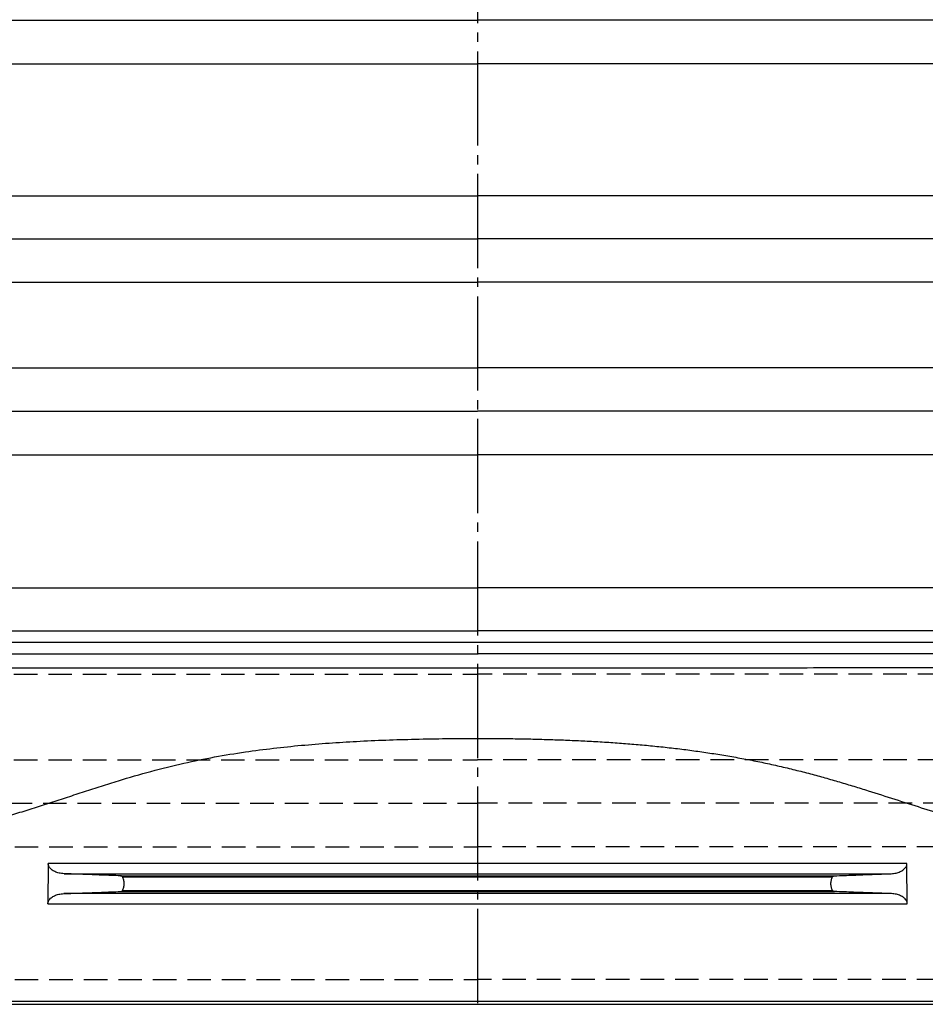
# Model space of a CAD drawing. Header units: millimetres. Extents: x -300186 to 535068, y -28581 to 763298.
# Tile 60 of 256: x 3681 to 3825, y 112519 to 112676. Entities that reach past the tile are written whole.
import ezdxf

# ---------------------------------------------------------------- set-up
doc = ezdxf.new("R2010")
doc.units = ezdxf.units.MM
doc.header["$LTSCALE"] = 10
doc.linetypes.add('CENTER', pattern=[1.95, 1.5, -0.15, 0.15, -0.15])
doc.linetypes.add('HIDDEN1', pattern=[1.1, 0.75, -0.35])
doc.layers.add('CIENKA', color=1, linetype='Continuous')

msp = doc.modelspace()

# ---------------------------------------------------------------- linework, layer by layer
at = {"color": 4, "linetype": 'CENTER'}
msp.add_line((3753.932, 113197.013), (3753.932, 112087.161), dxfattribs=at)
at = {"linetype": 'Continuous'}
for p, q in [((3569.247, 112675.498), (3753.932, 112675.498)), ((3938.618, 112675.498), (3753.932, 112675.498)), ((3559.233, 112668.55), (3753.932, 112668.55)), ((3948.632, 112668.55), (3753.932, 112668.55)), ((3559.233, 112647.528), (3753.932, 112647.528)), ((3948.632, 112647.528), (3753.932, 112647.528)), ((3569.247, 112640.692), (3753.932, 112640.692)), ((3938.618, 112640.692), (3753.932, 112640.692)), ((3575.594, 112633.765), (3753.932, 112633.765)), ((3932.27, 112633.765), (3753.932, 112633.765)), ((3575.594, 112620.144), (3753.932, 112620.144)), ((3932.27, 112620.144), (3753.932, 112620.144)), ((3569.247, 112613.217), (3753.932, 112613.217)), ((3938.618, 112613.217), (3753.932, 112613.217)), ((3559.233, 112606.269), (3753.932, 112606.269)), ((3948.632, 112606.269), (3753.932, 112606.269)), ((3559.233, 112585.135), (3753.932, 112585.135)), ((3948.632, 112585.135), (3753.932, 112585.135)), ((3569.247, 112578.3), (3753.932, 112578.3)), ((3938.618, 112578.3), (3753.932, 112578.3)), ((3541.154, 112576.48), (3753.932, 112576.48)), ((3753.932, 112576.48), (3966.711, 112576.48)), ((3604.17, 112574.624), (3753.932, 112574.624)), ((3903.694, 112574.624), (3753.932, 112574.624)), ((3685.554, 112541.256), (3685.497, 112534.821)), ((3753.932, 112541.256), (3685.554, 112541.256)), ((3822.311, 112541.256), (3753.932, 112541.256)), ((3822.368, 112534.821), (3822.311, 112541.256)), ((3688.091, 112539.614), (3819.773, 112539.614)), ((3697.071, 112539.281), (3810.794, 112539.281)), ((3697.387, 112539.118), (3810.478, 112539.118)), ((3819.828, 112536.446), (3688.037, 112536.446)), ((3697.071, 112536.781), (3810.794, 112536.781)), ((3697.387, 112536.945), (3810.478, 112536.945)), ((3685.497, 112534.821), (3753.932, 112534.821)), ((3753.932, 112534.821), (3822.368, 112534.821)), ((3546.547, 112518.83), (3753.932, 112518.83)), ((3753.932, 112519.257), (3554.073, 112519.257)), ((3953.791, 112519.257), (3753.932, 112519.257)), ((3753.932, 112518.83), (3961.318, 112518.83))]:
    msp.add_line(p, q, dxfattribs=at)
for points, knots in [([(3606.323, 112572.464), (3606.515, 112572.464), (3607.967, 112572.464), (3610.581, 112572.467), (3614.107, 112572.476), (3617.826, 112572.484), (3623.05, 112572.489), (3629.972, 112572.484), (3640.014, 112572.456), (3650.923, 112572.431), (3660.436, 112572.415), (3671.815, 112572.405), (3685.412, 112572.401), (3700.867, 112572.401), (3717.927, 112572.403), (3734.052, 112572.405), (3746.05, 112572.405), (3751.964, 112572.405), (3753.932, 112572.405)], [0.44768057, 0.44768057, 0.44768057, 0.44768057, 0.45286006, 0.4870563, 0.52125255, 0.5554488, 0.58964504, 0.65803753, 0.72643003, 0.76062627, 0.79482252, 0.82901877, 0.86321501, 0.89741126, 0.93160751, 0.96580375, 0.98860125, 1, 1, 1, 1]), ([(3753.932, 112572.405), (3757.606, 112572.405), (3768.925, 112572.404), (3786.591, 112572.404), (3805.633, 112572.412), (3821.391, 112572.425), (3834.779, 112572.436), (3845.828, 112572.44), (3856.054, 112572.443), (3864.684, 112572.448), (3871.725, 112572.454), (3877.581, 112572.46), (3882.571, 112572.465), (3886.926, 112572.467), (3890.823, 112572.467), (3894.385, 112572.466), (3897.753, 112572.464), (3900.327, 112572.464), (3901.75, 112572.464), (3902.133, 112572.465)], [0, 0, 0, 0, 0.01886917, 0.05660751, 0.08491126, 0.11321501, 0.14151877, 0.16982252, 0.19812627, 0.22643003, 0.25473378, 0.28303753, 0.31134129, 0.33964504, 0.3679488, 0.39625255, 0.4245563, 0.45286006, 0.46346245, 0.46346245, 0.46346245, 0.46346245]), ([(3553.854, 112561.145), (3553.854, 112561.145), (3553.926, 112561.124), (3554.271, 112560.932), (3554.746, 112560.664), (3555.252, 112560.342), (3555.703, 112560.04), (3556.234, 112559.661), (3556.856, 112559.191), (3557.549, 112558.65), (3558.322, 112558.003), (3559.176, 112557.236), (3560.111, 112556.372), (3561.122, 112555.421), (3562.129, 112554.461), (3563.117, 112553.496), (3564.07, 112552.576), (3565.072, 112551.637), (3566.161, 112550.665), (3567.343, 112549.691), (3568.623, 112548.699), (3569.966, 112547.721), (3572.037, 112546.321), (3574.98, 112544.591), (3578.881, 112542.726), (3583.002, 112541.125), (3587.162, 112539.863), (3591.46, 112538.962), (3595.797, 112538.346), (3600.304, 112538.017), (3604.919, 112537.873), (3608.907, 112537.836), (3612.158, 112537.842), (3614.681, 112537.861), (3617.29, 112537.878), (3619.987, 112537.918), (3622.731, 112537.98), (3625.511, 112538.097), (3628.321, 112538.309), (3631.161, 112538.552), (3634.046, 112538.794), (3636.965, 112539.093), (3639.916, 112539.468), (3642.901, 112539.91), (3645.911, 112540.445), (3649.046, 112541.063), (3652.309, 112541.742), (3655.7, 112542.497), (3659.124, 112543.264), (3663.556, 112544.31), (3669.004, 112545.789), (3675.063, 112547.571), (3679.861, 112549.017), (3683.356, 112550.099), (3685.996, 112550.936), (3688.653, 112551.813), (3691.333, 112552.699), (3694.023, 112553.569), (3697.536, 112554.673), (3701.898, 112555.926), (3707.004, 112557.211), (3712.025, 112558.223), (3716.786, 112559.002), (3721.408, 112559.605), (3725.856, 112560.066), (3730.274, 112560.425), (3734.762, 112560.701), (3739.338, 112560.907), (3744.114, 112561.046), (3748.976, 112561.139), (3752.285, 112561.145), (3753.932, 112561.145)], [0, 0, 0, 0, 0.00821318, 0.01633559, 0.02481487, 0.02901646, 0.03319325, 0.03785421, 0.04250871, 0.04720133, 0.05193571, 0.0567717, 0.06165122, 0.0665743, 0.07153959, 0.07545124, 0.07938631, 0.08334192, 0.08731448, 0.09170044, 0.09610408, 0.10052479, 0.10496132, 0.11567758, 0.12647204, 0.13634297, 0.14626612, 0.15524148, 0.16425622, 0.17292537, 0.18162925, 0.19014643, 0.1944143, 0.19868745, 0.20316045, 0.20763776, 0.21211823, 0.21660164, 0.22104224, 0.22548524, 0.22992907, 0.23437379, 0.23881988, 0.24326716, 0.24771616, 0.25216614, 0.25704377, 0.26191949, 0.26679107, 0.27165895, 0.2806902, 0.28970767, 0.29686712, 0.30044005, 0.30400884, 0.30764146, 0.31126733, 0.31488335, 0.31848822, 0.32533938, 0.33213662, 0.3383813, 0.34457916, 0.35017427, 0.35573288, 0.36116647, 0.36656515, 0.37231562, 0.37802541, 0.38411637, 0.39015918, 0.39015918, 0.39015918, 0.39015918]), ([(3753.932, 112561.145), (3754.87, 112561.145), (3756.747, 112561.149), (3759.568, 112561.118), (3762.396, 112561.067), (3765.194, 112560.988), (3767.963, 112560.891), (3770.701, 112560.77), (3773.443, 112560.621), (3776.155, 112560.443), (3778.838, 112560.235), (3781.489, 112559.996), (3784.139, 112559.722), (3786.759, 112559.412), (3789.347, 112559.066), (3791.904, 112558.684), (3794.453, 112558.262), (3796.986, 112557.799), (3799.499, 112557.29), (3801.993, 112556.74), (3804.475, 112556.15), (3806.899, 112555.534), (3809.262, 112554.886), (3811.568, 112554.222), (3813.862, 112553.531), (3818.236, 112552.184), (3824.184, 112550.227), (3831.707, 112547.928), (3837.908, 112546.115), (3843.239, 112544.649), (3849.21, 112543.095), (3854.237, 112541.912), (3858.349, 112541.054), (3860.759, 112540.573), (3863.148, 112540.133), (3865.516, 112539.731), (3867.865, 112539.358), (3870.192, 112539.028), (3872.495, 112538.759), (3874.78, 112538.524), (3877.038, 112538.338), (3879.267, 112538.189), (3881.473, 112538.064), (3883.426, 112537.984), (3885.133, 112537.936), (3886.387, 112537.907), (3887.629, 112537.886), (3888.861, 112537.872), (3890.084, 112537.862), (3891.295, 112537.858), (3892.494, 112537.852), (3893.684, 112537.848), (3894.862, 112537.845), (3896.029, 112537.846), (3897.186, 112537.85), (3898.332, 112537.856), (3899.466, 112537.865), (3900.591, 112537.877), (3901.704, 112537.894), (3902.804, 112537.919), (3903.895, 112537.949), (3904.972, 112537.988), (3906.037, 112538.046), (3907.091, 112538.113), (3908.133, 112538.193), (3909.161, 112538.284), (3910.179, 112538.38), (3911.36, 112538.504), (3912.694, 112538.656), (3914.345, 112538.864), (3915.958, 112539.105), (3917.532, 112539.375), (3919.074, 112539.669), (3920.576, 112539.996), (3922.038, 112540.387), (3923.468, 112540.806), (3925.209, 112541.384), (3926.892, 112542.009), (3928.205, 112542.53), (3929.177, 112542.936), (3929.975, 112543.268), (3930.606, 112543.537), (3931.232, 112543.81), (3931.85, 112544.088), (3932.459, 112544.381), (3933.063, 112544.683), (3933.656, 112545.01), (3934.241, 112545.346), (3934.82, 112545.688), (3935.389, 112546.037), (3935.949, 112546.392), (3936.783, 112546.933), (3937.73, 112547.571), (3938.776, 112548.322), (3939.8, 112549.085), (3940.786, 112549.864), (3941.733, 112550.658), (3942.662, 112551.468), (3943.552, 112552.315), (3944.406, 112553.162), (3945.236, 112554.002), (3946.028, 112554.82), (3946.783, 112555.592), (3947.513, 112556.328), (3948.205, 112556.985), (3948.856, 112557.583), (3949.481, 112558.135), (3950.065, 112558.615), (3950.606, 112559.038), (3951.118, 112559.422), (3951.585, 112559.755), (3952.007, 112560.039), (3952.4, 112560.292), (3952.746, 112560.501), (3953.046, 112560.671), (3953.316, 112560.818), (3953.539, 112560.931), (3953.714, 112561.014), (3953.858, 112561.081), (3953.955, 112561.125), (3954.004, 112561.146), (3954.011, 112561.145), (3954.011, 112561.145)], [0, 0, 0, 0, 0.00343727, 0.00688594, 0.01034515, 0.01381549, 0.01716591, 0.02052612, 0.02389578, 0.02727486, 0.030549, 0.03383162, 0.0371224, 0.04042133, 0.04362701, 0.04684009, 0.05006045, 0.05328797, 0.05648842, 0.05969577, 0.06290992, 0.06613038, 0.06917444, 0.0722236, 0.07527771, 0.0783359, 0.0897825, 0.09950028, 0.10922467, 0.11555381, 0.1218807, 0.13451517, 0.1371547, 0.13979265, 0.1450632, 0.14769542, 0.15032555, 0.15557877, 0.15820341, 0.16082551, 0.16606216, 0.16867703, 0.171289, 0.17650375, 0.17803342, 0.17956196, 0.18261557, 0.18414066, 0.18566452, 0.18870842, 0.19022863, 0.1917475, 0.19478107, 0.1962957, 0.19780887, 0.20083074, 0.20234222, 0.20385213, 0.20686711, 0.20837207, 0.20987537, 0.21287686, 0.21437488, 0.21587121, 0.21885874, 0.22034992, 0.22183932, 0.22481265, 0.22733304, 0.22984799, 0.23486133, 0.23735936, 0.23985182, 0.24482001, 0.24729618, 0.24976711, 0.25469323, 0.25962911, 0.26210791, 0.26459359, 0.26709281, 0.2683448, 0.26959844, 0.27211061, 0.27336938, 0.27463007, 0.2771576, 0.27842413, 0.27969235, 0.28223375, 0.28350681, 0.28478137, 0.28989598, 0.29246183, 0.2950331, 0.30019256, 0.30277987, 0.3053722, 0.31061784, 0.31324705, 0.3158798, 0.32115164, 0.32379057, 0.32643126, 0.33170456, 0.33434367, 0.33698441, 0.34226939, 0.34491491, 0.34756234, 0.35284992, 0.3554964, 0.35814449, 0.36344694, 0.36610033, 0.36875498, 0.37410018, 0.37677425, 0.37944908, 0.38480446, 0.38748295, 0.39016168, 0.39016168, 0.39016168, 0.39016168]), ([(3697.071, 112539.281), (3696.069, 112539.32), (3694.068, 112539.397), (3691.076, 112539.508), (3689.085, 112539.579), (3688.091, 112539.614)], [0, 0, 0, 0, 0.3333333, 0.6666667, 1, 1, 1, 1]), ([(3810.794, 112539.281), (3811.796, 112539.32), (3813.797, 112539.397), (3816.789, 112539.508), (3818.779, 112539.579), (3819.773, 112539.614)], [0, 0, 0, 0, 0.3333333, 0.6666667, 1, 1, 1, 1]), ([(3688.037, 112536.446), (3689.036, 112536.481), (3691.038, 112536.553), (3694.048, 112536.664), (3696.062, 112536.742), (3697.071, 112536.781)], [0, 0, 0, 0, 0.3333333, 0.6666667, 1, 1, 1, 1]), ([(3819.828, 112536.446), (3818.828, 112536.481), (3816.827, 112536.553), (3813.817, 112536.664), (3811.802, 112536.742), (3810.794, 112536.781)], [0, 0, 0, 0, 0.3333333, 0.6666667, 1, 1, 1, 1])]:
    msp.add_open_spline(points, degree=3, knots=knots, dxfattribs=at)
for points in [[(3688.091, 112539.614), (3687.946, 112539.619), (3687.666, 112539.644), (3687.285, 112539.715), (3686.939, 112539.815), (3686.626, 112539.939), (3686.344, 112540.088), (3686.089, 112540.265), (3685.867, 112540.473), (3685.696, 112540.704), (3685.578, 112540.974), (3685.553, 112541.16), (3685.554, 112541.256)], [(3819.773, 112539.614), (3819.919, 112539.619), (3820.199, 112539.644), (3820.581, 112539.716), (3820.927, 112539.815), (3821.239, 112539.939), (3821.522, 112540.088), (3821.776, 112540.265), (3821.998, 112540.474), (3822.17, 112540.706), (3822.286, 112540.974), (3822.312, 112541.16), (3822.311, 112541.256)], [(3697.387, 112539.118), (3697.373, 112539.146), (3697.334, 112539.191), (3697.258, 112539.24), (3697.171, 112539.271), (3697.106, 112539.28), (3697.071, 112539.281)], [(3697.387, 112536.945), (3697.471, 112537.109), (3697.603, 112537.446), (3697.682, 112538.031), (3697.603, 112538.616), (3697.471, 112538.953), (3697.387, 112539.118)], [(3810.478, 112536.945), (3810.394, 112537.109), (3810.262, 112537.446), (3810.183, 112538.031), (3810.262, 112538.616), (3810.394, 112538.953), (3810.478, 112539.118)], [(3810.478, 112539.118), (3810.492, 112539.146), (3810.531, 112539.191), (3810.607, 112539.24), (3810.694, 112539.271), (3810.759, 112539.28), (3810.794, 112539.281)], [(3685.497, 112534.821), (3685.498, 112534.917), (3685.527, 112535.101), (3685.646, 112535.366), (3685.819, 112535.595), (3686.041, 112535.803), (3686.295, 112535.977), (3686.576, 112536.124), (3686.888, 112536.247), (3687.233, 112536.346), (3687.613, 112536.416), (3687.892, 112536.441), (3688.037, 112536.446)], [(3697.071, 112536.781), (3697.106, 112536.783), (3697.171, 112536.792), (3697.258, 112536.823), (3697.334, 112536.871), (3697.373, 112536.917), (3697.387, 112536.945)], [(3810.794, 112536.781), (3810.759, 112536.783), (3810.694, 112536.792), (3810.607, 112536.823), (3810.531, 112536.871), (3810.492, 112536.917), (3810.478, 112536.945)], [(3822.368, 112534.821), (3822.367, 112534.917), (3822.338, 112535.101), (3822.218, 112535.368), (3822.046, 112535.596), (3821.823, 112535.803), (3821.569, 112535.977), (3821.288, 112536.124), (3820.977, 112536.247), (3820.632, 112536.346), (3820.251, 112536.417), (3819.973, 112536.441), (3819.828, 112536.446)]]:
    msp.add_open_spline(points, degree=3, dxfattribs=at)
at = {"layer": 'CIENKA', "color": 3, "linetype": 'HIDDEN1', "ltscale": 0.5}
for p, q in [((3575.594, 112571.372), (3753.932, 112571.372)), ((3932.27, 112571.372), (3753.932, 112571.372)), ((3575.594, 112557.752), (3753.932, 112557.752)), ((3932.27, 112557.752), (3753.932, 112557.752)), ((3569.247, 112550.825), (3753.932, 112550.825)), ((3938.618, 112550.825), (3753.932, 112550.825)), ((3559.233, 112543.877), (3753.932, 112543.877)), ((3948.632, 112543.877), (3753.932, 112543.877)), ((3559.233, 112522.799), (3753.932, 112522.799)), ((3948.632, 112522.799), (3753.932, 112522.799))]:
    msp.add_line(p, q, dxfattribs=at)

doc.saveas('drawing.dxf')
